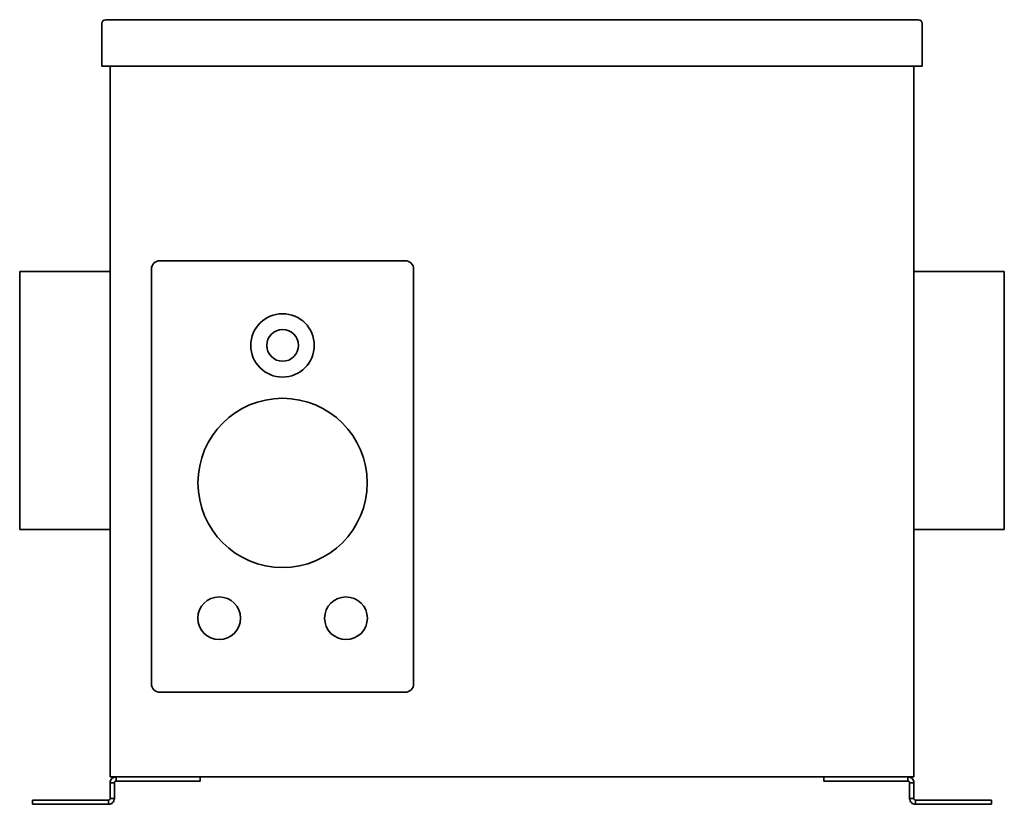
# Model space of a CAD drawing. Header units: millimetres. Extents: x 187 to 653, y 112 to 482.
import ezdxf

# ---------------------------------------------------------------- set-up
doc = ezdxf.new("R2010")
doc.units = ezdxf.units.MM
doc.header["$LTSCALE"] = 2
doc.layers.add('Krawędzie widoczne(ISO)', color=7, linetype='Continuous', lineweight=35, true_color=0x262659)

msp = doc.modelspace()

# ---------------------------------------------------------------- linework, layer by layer
at = {"layer": 'Krawędzie widoczne(ISO)'}
for p, q in [((226, 480.48), (226, 460.48)), ((612, 482.48), (228, 482.48)), ((614, 460.48), (614, 480.48)), ((228, 460.48), (226, 460.48)), ((228, 460.48), (612, 460.48)), ((230, 460.48), (230, 124.48)), ((610, 124.48), (610, 460.48)), ((614, 460.48), (612, 460.48)), ((253.5, 368.48), (369.5, 368.48)), ((187.2, 363.48), (187.2, 241.48)), ((187.2, 363.48), (230, 363.48)), ((249.5, 168.48), (249.5, 364.48)), ((373.5, 364.48), (373.5, 168.48)), ((610, 363.48), (652.8, 363.48)), ((652.8, 241.48), (652.8, 363.48)), ((187.2, 241.48), (230, 241.48)), ((610, 241.48), (652.8, 241.48)), ((369.5, 164.48), (253.5, 164.48)), ((232, 124.48), (230, 124.48)), ((230, 121.68), (230, 114.32)), ((231.12, 121.68), (230, 121.68)), ((232, 121.68), (231.12, 121.68)), ((232, 124.48), (608, 124.48)), ((232, 114.32), (232, 121.68)), ((232.8, 124.48), (232.8, 123.36)), ((232.8, 123.36), (232.8, 122.48)), ((232.8, 122.48), (247.97, 122.48)), ((255.48, 122.48), (247.97, 122.48)), ((255.48, 122.48), (270.78, 122.48)), ((272.53, 122.48), (270.78, 122.48)), ((272.53, 124.48), (272.53, 122.48)), ((567.47, 124.48), (567.47, 122.48)), ((569.22, 122.48), (567.47, 122.48)), ((569.22, 122.48), (584.52, 122.48)), ((592.03, 122.48), (584.52, 122.48)), ((592.03, 122.48), (607.2, 122.48)), ((607.2, 123.36), (607.2, 124.48)), ((607.2, 122.48), (607.2, 123.36)), ((610, 124.48), (608, 124.48)), ((608, 121.68), (608, 114.32)), ((608.88, 121.68), (608, 121.68)), ((610, 121.68), (608.88, 121.68)), ((610, 114.32), (610, 121.68)), ((193.21, 113.52), (194.96, 113.52)), ((193.21, 111.52), (193.21, 113.52)), ((194.96, 113.52), (216.88, 113.52)), ((216.88, 113.52), (225.37, 113.52)), ((225.37, 113.52), (228.2, 113.52)), ((229.2, 113.52), (228.2, 113.52)), ((229.2, 112.64), (229.2, 113.52)), ((229.2, 111.52), (229.2, 112.64)), ((230, 114.32), (230.88, 114.32)), ((230.88, 114.32), (232, 114.32)), ((608, 114.32), (609.12, 114.32)), ((609.12, 114.32), (610, 114.32)), ((610.8, 113.52), (610.8, 112.64)), ((611.8, 113.52), (610.8, 113.52)), ((610.8, 112.64), (610.8, 111.52)), ((611.8, 113.52), (614.63, 113.52)), ((614.63, 113.52), (623.12, 113.52)), ((645.04, 113.52), (623.12, 113.52)), ((645.04, 113.52), (646.79, 113.52)), ((646.79, 111.52), (646.79, 113.52)), ((194.96, 111.52), (193.21, 111.52)), ((194.96, 111.52), (216.88, 111.52)), ((225.37, 111.52), (216.88, 111.52)), ((225.37, 111.52), (228.2, 111.52)), ((228.2, 111.52), (229.2, 111.52)), ((610.8, 111.52), (611.8, 111.52)), ((611.8, 111.52), (614.63, 111.52)), ((623.12, 111.52), (614.63, 111.52)), ((623.12, 111.52), (645.04, 111.52)), ((646.79, 111.52), (645.04, 111.52))]:
    msp.add_line(p, q, dxfattribs=at)
for centre, radius in [((311.5, 328.48), 15), ((311.5, 328.48), 7.5), ((311.5, 263.48), 40), ((281.5, 199.48), 10.1), ((341.5, 199.48), 10.1)]:
    msp.add_circle(centre, radius, dxfattribs=at)
for centre, radius, start, end in [((228, 480.48), 2, 90, 180), ((612, 480.48), 2, 0, 90), ((253.5, 364.48), 4, 90, 180), ((369.5, 364.48), 4, 0, 90), ((253.5, 168.48), 4, 180, 270), ((369.5, 168.48), 4, 270, 0)]:
    msp.add_arc(centre, radius, start, end, dxfattribs=at)
for points, knots in [([(230, 121.68), (230, 122.05), (230.07, 122.41), (230.35, 123.09), (230.56, 123.4), (231.08, 123.92), (231.38, 124.12), (232.06, 124.41), (232.43, 124.48), (232.8, 124.48)], [0, 0, 0, 0, 0.1114459, 0.1114459, 0.2219303, 0.2219303, 0.3324441, 0.3324441, 0.4438708, 0.4438708, 0.4438708, 0.4438708]), ([(232.8, 122.48), (232.79, 122.48), (232.77, 122.48), (232.76, 122.48), (232.74, 122.48), (232.73, 122.48), (232.71, 122.48), (232.7, 122.47), (232.68, 122.47), (232.67, 122.47), (232.66, 122.47), (232.64, 122.46), (232.63, 122.46), (232.61, 122.46), (232.6, 122.45), (232.58, 122.45), (232.57, 122.45), (232.56, 122.44), (232.54, 122.44), (232.53, 122.43), (232.52, 122.43), (232.5, 122.42), (232.5, 122.42), (232.49, 122.42), (232.49, 122.42), (232.48, 122.41), (232.47, 122.41), (232.46, 122.41), (232.45, 122.4), (232.44, 122.39), (232.42, 122.39), (232.41, 122.38), (232.4, 122.37), (232.39, 122.36), (232.37, 122.36), (232.36, 122.35), (232.35, 122.34), (232.34, 122.33), (232.32, 122.32), (232.31, 122.32), (232.3, 122.31), (232.29, 122.3), (232.28, 122.29), (232.27, 122.28), (232.26, 122.27), (232.25, 122.26), (232.24, 122.25), (232.23, 122.25), (232.23, 122.24), (232.22, 122.24), (232.22, 122.23), (232.22, 122.23), (232.21, 122.22), (232.2, 122.21), (232.19, 122.2), (232.18, 122.19), (232.17, 122.17), (232.16, 122.16), (232.15, 122.15), (232.14, 122.14), (232.14, 122.13), (232.13, 122.12), (232.12, 122.1), (232.11, 122.09), (232.11, 122.08), (232.1, 122.07), (232.09, 122.05), (232.09, 122.04), (232.08, 122.03), (232.07, 122.01), (232.07, 122), (232.06, 121.99), (232.06, 121.98), (232.05, 121.97), (232.05, 121.95), (232.04, 121.93), (232.04, 121.92), (232.03, 121.91), (232.03, 121.89), (232.02, 121.88), (232.02, 121.86), (232.02, 121.85), (232.02, 121.84), (232.01, 121.82), (232.01, 121.81), (232.01, 121.79), (232.01, 121.78), (232, 121.77), (232, 121.75), (232, 121.74), (232, 121.72), (232, 121.71), (232, 121.69), (232, 121.68)], [0, 0, 0, 0, 0.0045101, 0.0045101, 0.0045101, 0.0090347, 0.0090347, 0.0090347, 0.0135712, 0.0135712, 0.0135712, 0.0181164, 0.0181164, 0.0181164, 0.0226675, 0.0226675, 0.0226675, 0.0272215, 0.0272215, 0.0272215, 0.0317752, 0.0317752, 0.0317752, 0.0329356, 0.0329356, 0.0329356, 0.0363326, 0.0363326, 0.0363326, 0.0409077, 0.0409077, 0.0409077, 0.0454982, 0.0454982, 0.0454982, 0.0501006, 0.0501006, 0.0501006, 0.0547115, 0.0547115, 0.0547115, 0.0593273, 0.0593273, 0.0593273, 0.0639446, 0.0639446, 0.0639446, 0.0669649, 0.0669649, 0.0669649, 0.0685613, 0.0685613, 0.0685613, 0.0731932, 0.0731932, 0.0731932, 0.0778428, 0.0778428, 0.0778428, 0.0825066, 0.0825066, 0.0825066, 0.0871814, 0.0871814, 0.0871814, 0.0918634, 0.0918634, 0.0918634, 0.0965493, 0.0965493, 0.0965493, 0.100365, 0.100365, 0.100365, 0.105938, 0.105938, 0.105938, 0.1106614, 0.1106614, 0.1106614, 0.115401, 0.115401, 0.115401, 0.1201519, 0.1201519, 0.1201519, 0.1249091, 0.1249091, 0.1249091, 0.1296672, 0.1296672, 0.1296672, 0.1344212, 0.1344212, 0.1344212, 0.1344212]), ([(607.2, 124.48), (607.57, 124.48), (607.94, 124.41), (608.62, 124.12), (608.92, 123.92), (609.44, 123.4), (609.65, 123.09), (609.93, 122.41), (610, 122.05), (610, 121.68)], [0, 0, 0, 0, 0.1113973, 0.1113973, 0.2218681, 0.2218681, 0.3323097, 0.3323097, 0.4436983, 0.4436983, 0.4436983, 0.4436983]), ([(608, 121.68), (608, 121.69), (608, 121.71), (608, 121.72), (608, 121.74), (608, 121.75), (608, 121.77), (607.99, 121.78), (607.99, 121.79), (607.99, 121.81), (607.99, 121.82), (607.98, 121.84), (607.98, 121.85), (607.98, 121.86), (607.98, 121.88), (607.97, 121.89), (607.97, 121.91), (607.96, 121.92), (607.96, 121.93), (607.95, 121.95), (607.95, 121.96), (607.94, 121.97), (607.94, 121.99), (607.93, 122), (607.93, 122.02), (607.92, 122.03), (607.91, 122.04), (607.91, 122.05), (607.9, 122.07), (607.89, 122.08), (607.89, 122.09), (607.88, 122.1), (607.87, 122.12), (607.86, 122.13), (607.86, 122.14), (607.85, 122.15), (607.84, 122.16), (607.83, 122.17), (607.82, 122.19), (607.81, 122.2), (607.8, 122.21), (607.79, 122.22), (607.78, 122.23), (607.77, 122.24), (607.76, 122.25), (607.75, 122.26), (607.74, 122.27), (607.74, 122.27), (607.73, 122.28), (607.73, 122.28), (607.72, 122.29), (607.72, 122.29), (607.71, 122.3), (607.7, 122.31), (607.69, 122.32), (607.68, 122.32), (607.66, 122.33), (607.65, 122.34), (607.64, 122.35), (607.63, 122.36), (607.61, 122.36), (607.6, 122.37), (607.59, 122.38), (607.58, 122.39), (607.56, 122.39), (607.55, 122.4), (607.54, 122.41), (607.52, 122.41), (607.51, 122.42), (607.5, 122.42), (607.49, 122.43), (607.49, 122.43), (607.48, 122.43), (607.47, 122.43), (607.47, 122.44), (607.46, 122.44), (607.44, 122.44), (607.43, 122.45), (607.42, 122.45), (607.4, 122.45), (607.39, 122.46), (607.37, 122.46), (607.36, 122.46), (607.34, 122.47), (607.33, 122.47), (607.32, 122.47), (607.3, 122.47), (607.29, 122.48), (607.27, 122.48), (607.26, 122.48), (607.24, 122.48), (607.23, 122.48), (607.21, 122.48), (607.2, 122.48)], [0, 0, 0, 0, 0.0047728, 0.0047728, 0.0047728, 0.0095512, 0.0095512, 0.0095512, 0.0143301, 0.0143301, 0.0143301, 0.0191047, 0.0191047, 0.0191047, 0.0238701, 0.0238701, 0.0238701, 0.0286216, 0.0286216, 0.0286216, 0.0333544, 0.0333544, 0.0333544, 0.0382298, 0.0382298, 0.0382298, 0.0427614, 0.0427614, 0.0427614, 0.0474593, 0.0474593, 0.0474593, 0.0521542, 0.0521542, 0.0521542, 0.0568425, 0.0568425, 0.0568425, 0.0615206, 0.0615206, 0.0615206, 0.0661851, 0.0661851, 0.0661851, 0.0708326, 0.0708326, 0.0708326, 0.0744107, 0.0744107, 0.0744107, 0.0754605, 0.0754605, 0.0754605, 0.080083, 0.080083, 0.080083, 0.0847043, 0.0847043, 0.0847043, 0.0893209, 0.0893209, 0.0893209, 0.0939292, 0.0939292, 0.0939292, 0.0985257, 0.0985257, 0.0985257, 0.1031072, 0.1031072, 0.1031072, 0.1049061, 0.1049061, 0.1049061, 0.1076745, 0.1076745, 0.1076745, 0.112241, 0.112241, 0.112241, 0.1168056, 0.1168056, 0.1168056, 0.1213652, 0.1213652, 0.1213652, 0.125917, 0.125917, 0.125917, 0.1304582, 0.1304582, 0.1304582, 0.1349859, 0.1349859, 0.1349859, 0.1349859]), ([(232, 114.32), (232, 113.94), (231.92, 113.57), (231.64, 112.89), (231.42, 112.58), (230.9, 112.06), (230.59, 111.86), (230.09, 111.66), (229.91, 111.61), (229.56, 111.54), (229.38, 111.52), (229.2, 111.52)], [0, 0, 0, 0, 0.1211213, 0.1211213, 0.2427051, 0.2427051, 0.3638749, 0.3638749, 0.4245444, 0.4245444, 0.4853945, 0.4853945, 0.4853945, 0.4853945]), ([(229.2, 113.52), (229.3, 113.52), (229.4, 113.54), (229.58, 113.61), (229.67, 113.66), (229.82, 113.81), (229.89, 113.89), (229.98, 114.1), (230, 114.21), (230, 114.32)], [-0.238205, -0.238205, -0.238205, -0.238205, -0.1772118, -0.1772118, -0.118791, -0.118791, -0.0580717, -0.0580717, 0, 0, 0, 0]), ([(610.8, 111.52), (610.44, 111.52), (610.08, 111.59), (609.41, 111.86), (609.1, 112.06), (608.58, 112.58), (608.37, 112.89), (608.08, 113.57), (608, 113.94), (608, 114.32)], [0, 0, 0, 0, 0.1219861, 0.1219861, 0.243369, 0.243369, 0.3653617, 0.3653617, 0.48689, 0.48689, 0.48689, 0.48689]), ([(610, 114.32), (610, 114.3), (610, 114.29), (610, 114.27), (610, 114.26), (610, 114.24), (610.01, 114.23), (610.01, 114.21), (610.01, 114.2), (610.01, 114.18), (610.01, 114.17), (610.02, 114.15), (610.02, 114.14), (610.02, 114.13), (610.03, 114.11), (610.03, 114.1), (610.04, 114.08), (610.04, 114.07), (610.04, 114.06), (610.04, 114.06), (610.04, 114.06), (610.05, 114.05), (610.05, 114.04), (610.06, 114.03), (610.06, 114.01), (610.07, 114), (610.07, 113.98), (610.08, 113.97), (610.09, 113.96), (610.09, 113.94), (610.1, 113.93), (610.11, 113.92), (610.11, 113.91), (610.12, 113.89), (610.13, 113.88), (610.14, 113.87), (610.15, 113.86), (610.16, 113.85), (610.16, 113.83), (610.17, 113.82), (610.18, 113.81), (610.19, 113.8), (610.2, 113.79), (610.21, 113.78), (610.22, 113.77), (610.23, 113.76), (610.24, 113.75), (610.25, 113.74), (610.26, 113.73), (610.27, 113.72), (610.28, 113.71), (610.3, 113.7), (610.31, 113.69), (610.32, 113.68), (610.33, 113.67), (610.33, 113.67), (610.33, 113.67), (610.34, 113.67), (610.35, 113.66), (610.36, 113.65), (610.36, 113.65), (610.38, 113.64), (610.39, 113.63), (610.4, 113.63), (610.41, 113.62), (610.43, 113.61), (610.44, 113.61), (610.45, 113.6), (610.46, 113.59), (610.48, 113.59), (610.49, 113.58), (610.5, 113.58), (610.52, 113.57), (610.53, 113.57), (610.54, 113.56), (610.56, 113.56), (610.57, 113.55), (610.58, 113.55), (610.6, 113.55), (610.61, 113.54), (610.62, 113.54), (610.64, 113.54), (610.65, 113.53), (610.66, 113.53), (610.68, 113.53), (610.69, 113.53), (610.7, 113.53), (610.72, 113.52), (610.73, 113.52), (610.75, 113.52), (610.76, 113.52), (610.77, 113.52), (610.79, 113.52), (610.8, 113.52)], [0, 0, 0, 0, 0.0078163, 0.0078163, 0.0078163, 0.0156656, 0.0156656, 0.0156656, 0.0235447, 0.0235447, 0.0235447, 0.0314507, 0.0314507, 0.0314507, 0.0393801, 0.0393801, 0.0393801, 0.0456978, 0.0456978, 0.0456978, 0.0473294, 0.0473294, 0.0473294, 0.0552907, 0.0552907, 0.0552907, 0.0632562, 0.0632562, 0.0632562, 0.0712194, 0.0712194, 0.0712194, 0.0791739, 0.0791739, 0.0791739, 0.0871132, 0.0871132, 0.0871132, 0.0950308, 0.0950308, 0.0950308, 0.1029204, 0.1029204, 0.1029204, 0.1107759, 0.1107759, 0.1107759, 0.1185913, 0.1185913, 0.1185913, 0.1263609, 0.1263609, 0.1263609, 0.1340793, 0.1340793, 0.1340793, 0.1356977, 0.1356977, 0.1356977, 0.1417721, 0.1417721, 0.1417721, 0.1495008, 0.1495008, 0.1495008, 0.1572621, 0.1572621, 0.1572621, 0.1650505, 0.1650505, 0.1650505, 0.1728601, 0.1728601, 0.1728601, 0.1811091, 0.1811091, 0.1811091, 0.1885372, 0.1885372, 0.1885372, 0.1964318, 0.1964318, 0.1964318, 0.2043573, 0.2043573, 0.2043573, 0.2123021, 0.2123021, 0.2123021, 0.2202542, 0.2202542, 0.2202542, 0.2282011, 0.2282011, 0.2282011, 0.2282011])]:
    msp.add_open_spline(points, degree=3, knots=knots, dxfattribs=at)

doc.saveas('drawing.dxf')
